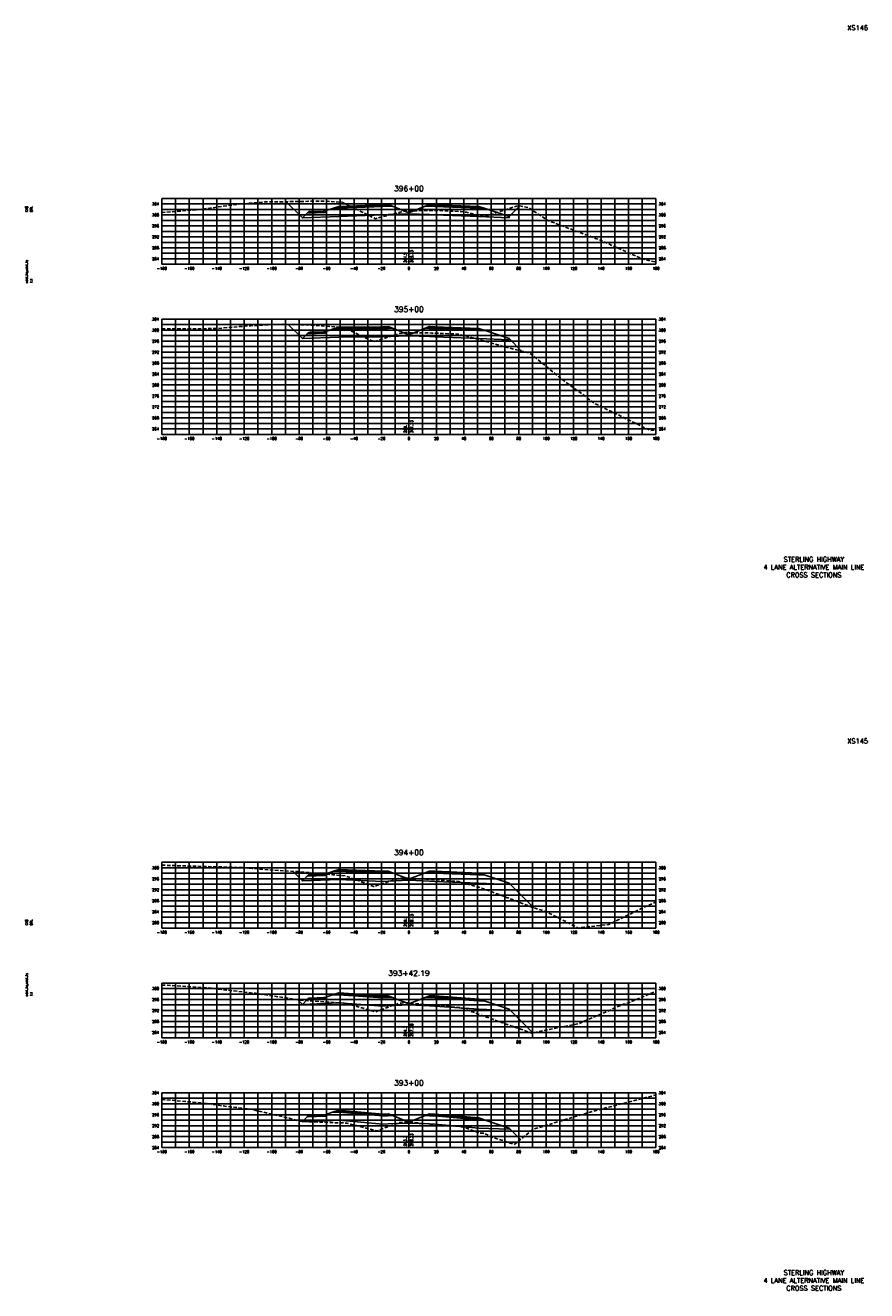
# Model space of a CAD drawing. Extents: x 37 to 9410, y 16 to 8218.
# Tile 59 of 110: x 6607 to 7220, y 16 to 938. Entities that reach past the tile are written whole.
import ezdxf
from ezdxf.enums import TextEntityAlignment as Align

# ---------------------------------------------------------------- set-up
doc = ezdxf.new("R2010")
doc.units = 0
doc.header["$LTSCALE"] = 20
doc.header["$MEASUREMENT"] = 0
doc.linetypes.add('HIDDEN_050%', pattern=[0.1875, 0.125, -0.0625])
for name, color, linetype in [('S-AT-TXT175', 6, 'Continuous'), ('S-AT-TXT80', 1, 'Continuous'), ('XDATUM', 3, 'Continuous'), ('XEG', 1, 'HIDDEN_050%'), ('XFG', 2, 'Continuous'), ('XGRID', 251, 'Continuous'), ('XGRIDT', 2, 'Continuous'), ('XREF-BORDER', 7, 'Continuous')]:
    doc.layers.add(name, color=color, linetype=linetype)
doc.styles.add('L100', font='simplex.shx', dxfattribs={"height": 2})
doc.styles.add('L175', font='ROMANSM.shx', dxfattribs={"height": 3.5})
doc.styles.add('L80', font='ROMANSM.shx', dxfattribs={"height": 1.6})

# ---------------------------------------------------------------- blocks, each defined once
blk = doc.blocks.new('03025_00_att1')
at = {"layer": 'S-AT-TXT175', "style": 'L175'}
for tag, p in [('NUM', (32.402, 20.822)), ('LINE1', (30.64, 1.444)), ('LINE2', (30.64, 1.161)), ('LINE3', (30.64, 0.877))]:
    blk.add_attdef(tag, text='', height=0.175, dxfattribs=at).set_placement(p, align=Align.CENTER)
at = {"layer": 'S-AT-TXT80', "style": 'L80'}
for tag, p in [('DESIGNED', (2.094, 14.201)), ('CHECKED', (2.265, 14.201)), ('DRAFTED', (2.436, 14.201)), ('PCTB', (2.094, 11.605)), ('PSCALE', (2.265, 11.605)), ('PVIEW', (2.436, 11.605))]:
    blk.add_attdef(tag, p, '', height=0.08, rotation=90, dxfattribs=at)

msp = doc.modelspace()

# ---------------------------------------------------------------- linework, layer by layer
at = {"layer": 'XDATUM', "flags": 128}
for points in [[(6796.58, 809.65), (6808.46, 797.78), (6835.05, 798.84), (6867.05, 800.12), (6871.05, 800.28), (6886.05, 800.88), (6901.05, 800.28), (6905.05, 800.12), (6937.05, 798.84), (6959.05, 797.96), (6959.05, 798.85), (6966.85, 806.65)], [(6798.07, 720.18), (6808.46, 709.79), (6835.05, 710.85), (6867.05, 711.12), (6871.05, 711.28), (6886.05, 711.88), (6901.05, 711.28), (6905.05, 711.12), (6937.05, 709.84), (6959.05, 708.96), (6959.05, 709.85), (6968.13, 700.76)], [(6801.37, 321.48), (6808.46, 314.39), (6835.05, 315.45), (6867.05, 314.12), (6871.05, 314.28), (6886.05, 314.88), (6901.05, 314.28), (6905.05, 314.12), (6937.05, 312.79), (6959.05, 311.91), (6959.05, 312.8), (6976.98, 294.87)], [(6805.1, 227.78), (6808.46, 224.42), (6835.05, 225.49), (6867.05, 223.23), (6871.05, 223.39), (6886.05, 223.99), (6901.05, 223.39), (6905.05, 223.23), (6937.05, 220.97), (6959.05, 220.09), (6959.05, 220.98), (6976.45, 203.58)], [(6808.1, 139.23), (6808.46, 138.87), (6835.05, 139.94), (6867.05, 137.12), (6871.05, 137.28), (6886.05, 137.88), (6901.05, 137.28), (6905.05, 137.12), (6937.05, 134.3), (6959.05, 133.42), (6959.05, 134.31), (6967.37, 125.99)]]:
    msp.add_lwpolyline(points, dxfattribs=at)
at = {"layer": 'XEG', "flags": 128}
for points in [[(6706.05, 801.69), (6712.51, 802.24), (6735.29, 804.11), (6757.49, 807.24), (6769.24, 808.51), (6781.3, 809.42), (6824.52, 810.07), (6837.13, 809.22), (6846.38, 804.81), (6850.08, 802.98), (6861.7, 797.25), (6877.92, 801.5), (6878.8, 801.74), (6879.17, 801.83), (6879.45, 801.91), (6879.96, 802.05), (6884.17, 802.86), (6884.27, 802.88), (6886.05, 802.92), (6903.1, 803.29), (6903.41, 803.3), (6923.5, 802.51), (6923.51, 802.51), (6927.75, 801.92), (6927.76, 801.92), (6929.81, 801.41), (6941.02, 798.66), (6941.11, 798.64), (6941.61, 798.82), (6965.79, 806.86), (6972.92, 805.44), (6987.65, 795.79), (7025.59, 781.53), (7056.43, 767.73), (7066.05, 765.72)], [(6706.05, 716.92), (6727.08, 717.07), (6736.59, 717), (6746.35, 717.22), (6770.54, 719.23), (6794.1, 720.29), (6815.14, 719.73), (6838.43, 717.96), (6859.69, 707.89), (6860.44, 707.55), (6874.19, 711.94), (6878.98, 713.46), (6879.01, 713.47), (6883.35, 714.16), (6883.76, 714.17), (6886.05, 714.14), (6902.65, 713.9), (6903.08, 713.89), (6922.29, 713.03), (6922.45, 712.99), (6926.92, 711.9), (6927.56, 711.72), (6929.02, 711.33), (6929.27, 711.26), (6929.59, 711.17), (6942.06, 707.76), (6952.71, 704.68), (6953.8, 704.36), (6974.22, 699.24), (6995.17, 681.98), (7021.49, 662.5), (7062.2, 642.69), (7066.05, 643.28)], [(6706.05, 325.91), (6711.41, 325.71), (6763.68, 324.2), (6771.83, 323.55), (6780.19, 322.77), (6805.78, 321.21), (6830.71, 318.91), (6839.73, 318.06), (6851.95, 313.62), (6860.53, 310.3), (6862.61, 311.02), (6877.59, 316.02), (6878.24, 316.14), (6882.68, 316.7), (6886.05, 316.5), (6899.53, 315.7), (6902.05, 315.58), (6904.63, 315.44), (6921.81, 314.14), (6922.42, 313.97), (6926.24, 312.92), (6928.21, 312.31), (6940.77, 308.71), (6940.86, 308.59), (6955.07, 303.22), (6964.76, 299.62), (6975.51, 295.33), (6986.55, 291.82), (7009.46, 280.12), (7031.78, 282.73), (7055.33, 294.25), (7066.05, 299.2)], [(6706.05, 238.55), (6707.35, 238.5), (6738.63, 236.58), (6770.74, 232.84), (6772.58, 232.69), (6774.38, 232.52), (6806.53, 227.56), (6839.52, 225.27), (6840.47, 225.18), (6840.85, 225.04), (6841.4, 224.88), (6861.73, 219), (6872.68, 223.02), (6878.33, 225.09), (6880.49, 225.4), (6883.14, 225.76), (6886.05, 225.49), (6900.73, 224.1), (6902.38, 223.94), (6902.39, 223.94), (6922.43, 222.26), (6922.44, 222.26), (6922.61, 222.21), (6927.24, 220.94), (6938.07, 216.77), (6938.18, 216.74), (6938.2, 216.74), (6950.19, 212.46), (6975.45, 203.53), (6975.67, 203.41), (6975.99, 203.31), (6976.26, 203.52), (6977.09, 203.78), (7010.21, 210.57), (7042.48, 224.6), (7045.87, 225.5), (7066.05, 233.93)], [(6706.05, 155.15), (6730.76, 152.98), (6738.89, 152.24), (6746.99, 150.91), (6772.83, 147.59), (6798.75, 141.42), (6806.78, 139.32), (6814.78, 138.8), (6840.72, 137.88), (6858.9, 133.19), (6862.51, 132.15), (6874.27, 136.47), (6876.43, 137.26), (6879.29, 138.32), (6880.12, 138.43), (6884.33, 138.76), (6886.05, 138.6), (6887.73, 138.44), (6903.73, 137), (6907.25, 136.71), (6923.5, 135.39), (6924.37, 135.15), (6927.21, 134.44), (6929.28, 133.64), (6932.33, 132.61), (6935.33, 131.59), (6938.75, 130.43), (6940.95, 130.52), (6946.32, 127.75), (6962.78, 122.34), (6976.49, 133.26), (7002.72, 141.34), (7010.44, 143.56), (7018.14, 145.97), (7066.05, 158.43)]]:
    msp.add_lwpolyline(points, dxfattribs=at)
at = {"layer": 'XFG', "flags": 128}
for points in [[(6808.46, 797.78), (6808.46, 797.78), (6796.58, 809.65)], [(6886.05, 801.62), (6874.1, 806.4), (6871.05, 806.28), (6867.05, 806.12), (6835.05, 804.84), (6830.48, 804.66), (6825.05, 802.85), (6825.05, 801.85), (6812.01, 801.32), (6808.46, 797.78), (6835.05, 798.84), (6867.05, 800.12), (6871.05, 800.28), (6886.05, 800.88), (6886.05, 801.62)], [(6825.05, 802.85), (6824.05, 802.81), (6824.05, 802.47), (6814.05, 802.07), (6814.05, 802.41), (6813.05, 802.37), (6812.01, 801.32), (6825.05, 801.85), (6825.05, 802.85)], [(6824.05, 802.81), (6814.05, 802.41), (6814.05, 802.07), (6824.05, 802.47), (6824.05, 802.81)], [(6871.05, 806.62), (6867.05, 806.46), (6835.05, 805.18), (6835.05, 806.18), (6830.48, 804.66), (6835.05, 804.84), (6867.05, 806.12), (6871.05, 806.28), (6874.1, 806.4), (6871.05, 807.62), (6871.05, 806.62)], [(6871.05, 807.62), (6867.05, 807.46), (6835.05, 806.18), (6835.05, 805.84), (6867.05, 807.12), (6871.05, 807.28), (6871.05, 807.62)], [(6871.05, 807.28), (6867.05, 807.12), (6835.05, 805.84), (6835.05, 805.18), (6867.05, 806.46), (6871.05, 806.62), (6871.05, 807.28)], [(6886.05, 801.62), (6898, 806.4), (6901.05, 806.28), (6905.05, 806.12), (6937.05, 804.84), (6941.62, 804.66), (6959.05, 798.85), (6959.05, 797.96), (6937.05, 798.84), (6905.05, 800.12), (6901.05, 800.28), (6886.05, 800.88)], [(6901.05, 807.62), (6898, 806.4), (6901.05, 806.28), (6905.05, 806.12), (6937.05, 804.84), (6941.62, 804.66), (6937.05, 806.18), (6937.05, 805.18), (6905.05, 806.46), (6901.05, 806.62), (6901.05, 807.62)], [(6901.05, 807.62), (6901.05, 807.28), (6905.05, 807.12), (6937.05, 805.84), (6937.05, 806.18), (6905.05, 807.46), (6901.05, 807.62)], [(6901.05, 807.28), (6901.05, 806.62), (6905.05, 806.46), (6937.05, 805.18), (6937.05, 805.84), (6905.05, 807.12), (6901.05, 807.28)], [(6959.05, 798.85), (6959.05, 798.85), (6966.85, 806.65)], [(6808.46, 709.79), (6808.46, 709.79), (6798.07, 720.18)], [(6886.05, 712.62), (6874.1, 717.4), (6871.05, 717.28), (6867.05, 717.12), (6835.05, 716.85), (6830.48, 716.67), (6825.05, 714.86), (6825.05, 713.86), (6812.01, 713.34), (6808.46, 709.79), (6835.05, 710.85), (6867.05, 711.12), (6871.05, 711.28), (6886.05, 711.88), (6886.05, 712.62)], [(6825.05, 714.86), (6824.05, 714.82), (6824.05, 714.48), (6814.05, 714.08), (6814.05, 714.42), (6813.05, 714.38), (6812.01, 713.34), (6825.05, 713.86), (6825.05, 714.86)], [(6824.05, 714.82), (6814.05, 714.42), (6814.05, 714.08), (6824.05, 714.48), (6824.05, 714.82)], [(6871.05, 717.62), (6867.05, 717.46), (6835.05, 717.19), (6835.05, 718.19), (6830.48, 716.67), (6835.05, 716.85), (6867.05, 717.12), (6871.05, 717.28), (6874.1, 717.4), (6871.05, 718.62), (6871.05, 717.62)], [(6871.05, 718.62), (6867.05, 718.46), (6835.05, 718.19), (6835.05, 717.85), (6867.05, 718.12), (6871.05, 718.28), (6871.05, 718.62)], [(6871.05, 718.28), (6867.05, 718.12), (6835.05, 717.85), (6835.05, 717.19), (6867.05, 717.46), (6871.05, 717.62), (6871.05, 718.28)], [(6886.05, 712.62), (6898, 717.4), (6901.05, 717.28), (6905.05, 717.12), (6937.05, 715.84), (6941.62, 715.66), (6959.05, 709.85), (6959.05, 708.96), (6937.05, 709.84), (6905.05, 711.12), (6901.05, 711.28), (6886.05, 711.88)], [(6901.05, 718.62), (6898, 717.4), (6901.05, 717.28), (6905.05, 717.12), (6937.05, 715.84), (6941.62, 715.66), (6937.05, 717.18), (6937.05, 716.18), (6905.05, 717.46), (6901.05, 717.62), (6901.05, 718.62)], [(6901.05, 718.62), (6901.05, 718.28), (6905.05, 718.12), (6937.05, 716.84), (6937.05, 717.18), (6905.05, 718.46), (6901.05, 718.62)], [(6901.05, 718.28), (6901.05, 717.62), (6905.05, 717.46), (6937.05, 716.18), (6937.05, 716.84), (6905.05, 718.12), (6901.05, 718.28)], [(6959.05, 709.85), (6959.05, 709.85), (6968.13, 700.76)], [(6808.46, 314.39), (6808.46, 314.39), (6801.37, 321.48)], [(6886.05, 315.62), (6874.1, 320.4), (6871.05, 320.28), (6867.05, 320.12), (6835.05, 321.45), (6830.48, 321.27), (6825.05, 319.46), (6825.05, 318.46), (6812.01, 317.94), (6808.46, 314.39), (6835.05, 315.45), (6867.05, 314.12), (6871.05, 314.28), (6886.05, 314.88), (6886.05, 315.62)], [(6825.05, 319.46), (6824.05, 319.42), (6824.05, 319.08), (6814.05, 318.68), (6814.05, 319.02), (6813.05, 318.98), (6812.01, 317.94), (6825.05, 318.46), (6825.05, 319.46)], [(6824.05, 319.42), (6814.05, 319.02), (6814.05, 318.68), (6824.05, 319.08), (6824.05, 319.42)], [(6871.05, 320.62), (6867.05, 320.46), (6835.05, 321.79), (6835.05, 322.79), (6830.48, 321.27), (6835.05, 321.45), (6867.05, 320.12), (6871.05, 320.28), (6874.1, 320.4), (6871.05, 321.62), (6871.05, 320.62)], [(6871.05, 321.62), (6867.05, 321.46), (6835.05, 322.79), (6835.05, 322.45), (6867.05, 321.12), (6871.05, 321.28), (6871.05, 321.62)], [(6871.05, 321.28), (6867.05, 321.12), (6835.05, 322.45), (6835.05, 321.79), (6867.05, 320.46), (6871.05, 320.62), (6871.05, 321.28)], [(6886.05, 315.62), (6898, 320.4), (6901.05, 320.28), (6905.05, 320.12), (6937.05, 318.79), (6941.62, 318.61), (6959.05, 312.8), (6959.05, 311.91), (6937.05, 312.79), (6905.05, 314.12), (6901.05, 314.28), (6886.05, 314.88)], [(6901.05, 321.62), (6898, 320.4), (6901.05, 320.28), (6905.05, 320.12), (6937.05, 318.79), (6941.62, 318.61), (6937.05, 320.13), (6937.05, 319.13), (6905.05, 320.46), (6901.05, 320.62), (6901.05, 321.62)], [(6901.05, 321.62), (6901.05, 321.28), (6905.05, 321.12), (6937.05, 319.79), (6937.05, 320.13), (6905.05, 321.46), (6901.05, 321.62)], [(6901.05, 321.28), (6901.05, 320.62), (6905.05, 320.46), (6937.05, 319.13), (6937.05, 319.79), (6905.05, 321.12), (6901.05, 321.28)], [(6959.05, 312.8), (6959.05, 312.8), (6976.98, 294.87)], [(6886.05, 224.73), (6874.1, 229.51), (6871.05, 229.39), (6867.05, 229.23), (6835.05, 231.49), (6830.48, 231.3), (6825.05, 229.49), (6825.05, 228.49), (6812.01, 227.97), (6808.46, 224.42), (6835.05, 225.49), (6867.05, 223.23), (6871.05, 223.39), (6886.05, 223.99), (6886.05, 224.73)], [(6871.05, 229.73), (6867.05, 229.57), (6835.05, 231.83), (6835.05, 232.83), (6830.48, 231.3), (6835.05, 231.49), (6867.05, 229.23), (6871.05, 229.39), (6874.1, 229.51), (6871.05, 230.73), (6871.05, 229.73)], [(6871.05, 230.73), (6867.05, 230.57), (6835.05, 232.83), (6835.05, 232.49), (6867.05, 230.23), (6871.05, 230.39), (6871.05, 230.73)], [(6871.05, 230.39), (6867.05, 230.23), (6835.05, 232.49), (6835.05, 231.83), (6867.05, 229.57), (6871.05, 229.73), (6871.05, 230.39)], [(6901.05, 230.73), (6898, 229.51), (6901.05, 229.39), (6905.05, 229.23), (6937.05, 226.97), (6941.62, 226.79), (6937.05, 228.31), (6937.05, 227.31), (6905.05, 229.57), (6901.05, 229.73), (6901.05, 230.73)], [(6901.05, 230.73), (6901.05, 230.39), (6905.05, 230.23), (6937.05, 227.97), (6937.05, 228.31), (6905.05, 230.57), (6901.05, 230.73)], [(6808.46, 224.42), (6808.46, 224.42), (6805.1, 227.78)], [(6825.05, 229.49), (6824.05, 229.45), (6824.05, 229.11), (6814.05, 228.71), (6814.05, 229.05), (6813.05, 229.01), (6812.01, 227.97), (6825.05, 228.49), (6825.05, 229.49)], [(6824.05, 229.45), (6814.05, 229.05), (6814.05, 228.71), (6824.05, 229.11), (6824.05, 229.45)], [(6886.05, 224.73), (6898, 229.51), (6901.05, 229.39), (6905.05, 229.23), (6937.05, 226.97), (6941.62, 226.79), (6959.05, 220.98), (6959.05, 220.09), (6937.05, 220.97), (6905.05, 223.23), (6901.05, 223.39), (6886.05, 223.99)], [(6901.05, 230.39), (6901.05, 229.73), (6905.05, 229.57), (6937.05, 227.31), (6937.05, 227.97), (6905.05, 230.23), (6901.05, 230.39)], [(6959.05, 220.98), (6959.05, 220.98), (6976.45, 203.58)], [(6808.46, 138.87), (6808.46, 138.87), (6808.1, 139.23)], [(6886.05, 138.62), (6874.1, 143.4), (6871.05, 143.28), (6867.05, 143.12), (6835.05, 145.94), (6830.48, 145.75), (6825.05, 143.94), (6825.05, 142.94), (6812.01, 142.42), (6808.46, 138.87), (6835.05, 139.94), (6867.05, 137.12), (6871.05, 137.28), (6886.05, 137.88), (6886.05, 138.62)], [(6825.05, 143.94), (6824.05, 143.9), (6824.05, 143.56), (6814.05, 143.16), (6814.05, 143.5), (6813.05, 143.46), (6812.01, 142.42), (6825.05, 142.94), (6825.05, 143.94)], [(6824.05, 143.9), (6814.05, 143.5), (6814.05, 143.16), (6824.05, 143.56), (6824.05, 143.9)], [(6871.05, 143.62), (6867.05, 143.46), (6835.05, 146.28), (6835.05, 147.28), (6830.48, 145.75), (6835.05, 145.94), (6867.05, 143.12), (6871.05, 143.28), (6874.1, 143.4), (6871.05, 144.62), (6871.05, 143.62)], [(6871.05, 144.62), (6867.05, 144.46), (6835.05, 147.28), (6835.05, 146.94), (6867.05, 144.12), (6871.05, 144.28), (6871.05, 144.62)], [(6871.05, 144.28), (6867.05, 144.12), (6835.05, 146.94), (6835.05, 146.28), (6867.05, 143.46), (6871.05, 143.62), (6871.05, 144.28)], [(6886.05, 138.62), (6898, 143.4), (6901.05, 143.28), (6905.05, 143.12), (6937.05, 140.3), (6941.62, 140.12), (6959.05, 134.31), (6959.05, 133.42), (6937.05, 134.3), (6905.05, 137.12), (6901.05, 137.28), (6886.05, 137.88)], [(6901.05, 144.62), (6898, 143.4), (6901.05, 143.28), (6905.05, 143.12), (6937.05, 140.3), (6941.62, 140.12), (6937.05, 141.64), (6937.05, 140.64), (6905.05, 143.46), (6901.05, 143.62), (6901.05, 144.62)], [(6901.05, 144.62), (6901.05, 144.28), (6905.05, 144.12), (6937.05, 141.3), (6937.05, 141.64), (6905.05, 144.46), (6901.05, 144.62)], [(6901.05, 144.28), (6901.05, 143.62), (6905.05, 143.46), (6937.05, 140.64), (6937.05, 141.3), (6905.05, 144.12), (6901.05, 144.28)], [(6959.05, 134.31), (6959.05, 134.31), (6967.37, 125.99)]]:
    msp.add_lwpolyline(points, dxfattribs=at)
at = {"layer": 'XGRID'}
for p, q in [((6706.05, 764), (6706.05, 812)), ((6706.05, 812), (7066.05, 812)), ((6716.05, 764), (6716.05, 812)), ((6726.05, 764), (6726.05, 812)), ((6736.05, 764), (6736.05, 812)), ((6746.05, 764), (6746.05, 812)), ((6756.05, 764), (6756.05, 812)), ((6766.05, 764), (6766.05, 812)), ((6776.05, 764), (6776.05, 812)), ((6786.05, 764), (6786.05, 812)), ((6796.05, 764), (6796.05, 812)), ((6806.05, 764), (6806.05, 812)), ((6816.05, 764), (6816.05, 812)), ((6826.05, 764), (6826.05, 812)), ((6836.05, 764), (6836.05, 812)), ((6846.05, 764), (6846.05, 812)), ((6856.05, 764), (6856.05, 812)), ((6866.05, 764), (6866.05, 812)), ((6876.05, 764), (6876.05, 812)), ((6886.05, 764), (6886.05, 812)), ((6896.05, 764), (6896.05, 812)), ((6906.05, 764), (6906.05, 812)), ((6916.05, 764), (6916.05, 812)), ((6926.05, 764), (6926.05, 812)), ((6936.05, 764), (6936.05, 812)), ((6946.05, 764), (6946.05, 812)), ((6956.05, 764), (6956.05, 812)), ((6966.05, 764), (6966.05, 812)), ((6976.05, 764), (6976.05, 812)), ((6986.05, 764), (6986.05, 812)), ((6996.05, 764), (6996.05, 812)), ((7006.05, 764), (7006.05, 812)), ((7016.05, 764), (7016.05, 812)), ((7026.05, 764), (7026.05, 812)), ((7036.05, 764), (7036.05, 812)), ((7046.05, 764), (7046.05, 812)), ((7056.05, 764), (7056.05, 812)), ((7066.05, 764), (7066.05, 812)), ((6706.05, 808), (7066.05, 808)), ((6706.05, 804), (7066.05, 804)), ((6706.05, 800), (7066.05, 800)), ((6706.05, 796), (7066.05, 796)), ((6706.05, 792), (7066.05, 792)), ((6706.05, 788), (7066.05, 788)), ((6706.05, 784), (7066.05, 784)), ((6706.05, 780), (7066.05, 780)), ((6706.05, 776), (7066.05, 776)), ((6706.05, 772), (7066.05, 772)), ((6706.05, 768), (7066.05, 768)), ((6706.05, 764), (7066.05, 764)), ((6706.05, 640), (6706.05, 724)), ((6706.05, 724), (7066.05, 724)), ((6706.05, 720), (7066.05, 720)), ((6716.05, 640), (6716.05, 724)), ((6726.05, 640), (6726.05, 724)), ((6736.05, 640), (6736.05, 724)), ((6746.05, 640), (6746.05, 724)), ((6756.05, 640), (6756.05, 724)), ((6766.05, 640), (6766.05, 724)), ((6776.05, 640), (6776.05, 724)), ((6786.05, 640), (6786.05, 724)), ((6796.05, 640), (6796.05, 724)), ((6806.05, 640), (6806.05, 724)), ((6816.05, 640), (6816.05, 724)), ((6826.05, 640), (6826.05, 724)), ((6836.05, 640), (6836.05, 724)), ((6846.05, 640), (6846.05, 724)), ((6856.05, 640), (6856.05, 724)), ((6866.05, 640), (6866.05, 724)), ((6876.05, 640), (6876.05, 724)), ((6886.05, 640), (6886.05, 724)), ((6896.05, 640), (6896.05, 724)), ((6906.05, 640), (6906.05, 724)), ((6916.05, 640), (6916.05, 724)), ((6926.05, 640), (6926.05, 724)), ((6936.05, 640), (6936.05, 724)), ((6946.05, 640), (6946.05, 724)), ((6956.05, 640), (6956.05, 724)), ((6966.05, 640), (6966.05, 724)), ((6976.05, 640), (6976.05, 724)), ((6986.05, 640), (6986.05, 724)), ((6996.05, 640), (6996.05, 724)), ((7006.05, 640), (7006.05, 724)), ((7016.05, 640), (7016.05, 724)), ((7026.05, 640), (7026.05, 724)), ((7036.05, 640), (7036.05, 724)), ((7046.05, 640), (7046.05, 724)), ((7056.05, 640), (7056.05, 724)), ((7066.05, 640), (7066.05, 724)), ((6706.05, 716), (7066.05, 716)), ((6706.05, 712), (7066.05, 712)), ((6706.05, 708), (7066.05, 708)), ((6706.05, 704), (7066.05, 704)), ((6706.05, 700), (7066.05, 700)), ((6706.05, 696), (7066.05, 696)), ((6706.05, 692), (7066.05, 692)), ((6706.05, 688), (7066.05, 688)), ((6706.05, 684), (7066.05, 684)), ((6706.05, 680), (7066.05, 680)), ((6706.05, 676), (7066.05, 676)), ((6706.05, 672), (7066.05, 672)), ((6706.05, 668), (7066.05, 668)), ((6706.05, 664), (7066.05, 664)), ((6706.05, 660), (7066.05, 660)), ((6706.05, 656), (7066.05, 656)), ((6706.05, 652), (7066.05, 652)), ((6706.05, 648), (7066.05, 648)), ((6706.05, 644), (7066.05, 644)), ((6706.05, 640), (7066.05, 640)), ((6706.05, 280), (6706.05, 328)), ((6706.05, 328), (7066.05, 328)), ((6706.05, 324), (7066.05, 324)), ((6716.05, 280), (6716.05, 328)), ((6726.05, 280), (6726.05, 328)), ((6736.05, 280), (6736.05, 328)), ((6746.05, 280), (6746.05, 328)), ((6756.05, 280), (6756.05, 328)), ((6766.05, 280), (6766.05, 328)), ((6776.05, 280), (6776.05, 328)), ((6786.05, 280), (6786.05, 328)), ((6796.05, 280), (6796.05, 328)), ((6806.05, 280), (6806.05, 328)), ((6816.05, 280), (6816.05, 328)), ((6826.05, 280), (6826.05, 328)), ((6836.05, 280), (6836.05, 328)), ((6846.05, 280), (6846.05, 328)), ((6856.05, 280), (6856.05, 328)), ((6866.05, 280), (6866.05, 328)), ((6876.05, 280), (6876.05, 328)), ((6886.05, 280), (6886.05, 328)), ((6896.05, 280), (6896.05, 328)), ((6906.05, 280), (6906.05, 328)), ((6916.05, 280), (6916.05, 328)), ((6926.05, 280), (6926.05, 328)), ((6936.05, 280), (6936.05, 328)), ((6946.05, 280), (6946.05, 328)), ((6956.05, 280), (6956.05, 328)), ((6966.05, 280), (6966.05, 328)), ((6976.05, 280), (6976.05, 328)), ((6986.05, 280), (6986.05, 328)), ((6996.05, 280), (6996.05, 328)), ((7006.05, 280), (7006.05, 328)), ((7016.05, 280), (7016.05, 328)), ((7026.05, 280), (7026.05, 328)), ((7036.05, 280), (7036.05, 328)), ((7046.05, 280), (7046.05, 328)), ((7056.05, 280), (7056.05, 328)), ((7066.05, 280), (7066.05, 328)), ((6706.05, 320), (7066.05, 320)), ((6706.05, 316), (7066.05, 316)), ((6706.05, 312), (7066.05, 312)), ((6706.05, 308), (7066.05, 308)), ((6706.05, 304), (7066.05, 304)), ((6706.05, 300), (7066.05, 300)), ((6706.05, 296), (7066.05, 296)), ((6706.05, 292), (7066.05, 292)), ((6706.05, 288), (7066.05, 288)), ((6706.05, 284), (7066.05, 284)), ((6706.05, 280), (7066.05, 280)), ((6706.05, 200), (6706.05, 240)), ((6706.05, 240), (7066.05, 240)), ((6716.05, 200), (6716.05, 240)), ((6726.05, 200), (6726.05, 240)), ((6736.05, 200), (6736.05, 240)), ((6746.05, 200), (6746.05, 240)), ((6756.05, 200), (6756.05, 240)), ((6766.05, 200), (6766.05, 240)), ((6776.05, 200), (6776.05, 240)), ((6786.05, 200), (6786.05, 240)), ((6796.05, 200), (6796.05, 240)), ((6806.05, 200), (6806.05, 240)), ((6816.05, 200), (6816.05, 240)), ((6826.05, 200), (6826.05, 240)), ((6836.05, 200), (6836.05, 240)), ((6846.05, 200), (6846.05, 240)), ((6856.05, 200), (6856.05, 240)), ((6866.05, 200), (6866.05, 240)), ((6876.05, 200), (6876.05, 240)), ((6886.05, 200), (6886.05, 240)), ((6896.05, 200), (6896.05, 240)), ((6906.05, 200), (6906.05, 240)), ((6916.05, 200), (6916.05, 240)), ((6926.05, 200), (6926.05, 240)), ((6936.05, 200), (6936.05, 240)), ((6946.05, 200), (6946.05, 240)), ((6956.05, 200), (6956.05, 240)), ((6966.05, 200), (6966.05, 240)), ((6976.05, 200), (6976.05, 240)), ((6986.05, 200), (6986.05, 240)), ((6996.05, 200), (6996.05, 240)), ((7006.05, 200), (7006.05, 240)), ((7016.05, 200), (7016.05, 240)), ((7026.05, 200), (7026.05, 240)), ((7036.05, 200), (7036.05, 240)), ((7046.05, 200), (7046.05, 240)), ((7056.05, 200), (7056.05, 240)), ((7066.05, 200), (7066.05, 240)), ((6706.05, 236), (7066.05, 236)), ((6706.05, 232), (7066.05, 232)), ((6706.05, 228), (7066.05, 228)), ((6706.05, 224), (7066.05, 224)), ((6706.05, 220), (7066.05, 220)), ((6706.05, 216), (7066.05, 216)), ((6706.05, 212), (7066.05, 212)), ((6706.05, 208), (7066.05, 208)), ((6706.05, 204), (7066.05, 204)), ((6706.05, 200), (7066.05, 200)), ((6706.05, 120), (6706.05, 160)), ((6706.05, 160), (7066.05, 160)), ((6716.05, 120), (6716.05, 160)), ((6726.05, 120), (6726.05, 160)), ((6736.05, 120), (6736.05, 160)), ((6746.05, 120), (6746.05, 160)), ((6756.05, 120), (6756.05, 160)), ((6766.05, 120), (6766.05, 160)), ((6776.05, 120), (6776.05, 160)), ((6786.05, 120), (6786.05, 160)), ((6796.05, 120), (6796.05, 160)), ((6806.05, 120), (6806.05, 160)), ((6816.05, 120), (6816.05, 160)), ((6826.05, 120), (6826.05, 160)), ((6836.05, 120), (6836.05, 160)), ((6846.05, 120), (6846.05, 160)), ((6856.05, 120), (6856.05, 160)), ((6866.05, 120), (6866.05, 160)), ((6876.05, 120), (6876.05, 160)), ((6886.05, 120), (6886.05, 160)), ((6896.05, 120), (6896.05, 160)), ((6906.05, 120), (6906.05, 160)), ((6916.05, 120), (6916.05, 160)), ((6926.05, 120), (6926.05, 160)), ((6936.05, 120), (6936.05, 160)), ((6946.05, 120), (6946.05, 160)), ((6956.05, 120), (6956.05, 160)), ((6966.05, 120), (6966.05, 160)), ((6976.05, 120), (6976.05, 160)), ((6986.05, 120), (6986.05, 160)), ((6996.05, 120), (6996.05, 160)), ((7006.05, 120), (7006.05, 160)), ((7016.05, 120), (7016.05, 160)), ((7026.05, 120), (7026.05, 160)), ((7036.05, 120), (7036.05, 160)), ((7046.05, 120), (7046.05, 160)), ((7056.05, 120), (7056.05, 160)), ((7066.05, 120), (7066.05, 160)), ((6706.05, 156), (7066.05, 156)), ((6706.05, 152), (7066.05, 152)), ((6706.05, 148), (7066.05, 148)), ((6706.05, 144), (7066.05, 144)), ((6706.05, 140), (7066.05, 140)), ((6706.05, 136), (7066.05, 136)), ((6706.05, 132), (7066.05, 132)), ((6706.05, 128), (7066.05, 128)), ((6706.05, 124), (7066.05, 124)), ((6706.05, 120), (7066.05, 120))]:
    msp.add_line(p, q, dxfattribs=at)

# ---------------------------------------------------------------- block references
at = {"layer": 'XREF-BORDER'}
ref = msp.add_blockref('03025_00_att1', (6566.45, 518.23), dxfattribs=dict(at, xscale=20, yscale=20, zscale=20))
ref.add_attrib('LINE1', 'STERLING HIGHWAY', dxfattribs={"layer": 'S-AT-TXT175', "height": 3.5, "style": 'L175'}).set_placement((7181.07, 547.1), align=Align.CENTER)
ref.add_attrib('LINE2', '4 LANE ALTERNATIVE MAIN LINE', dxfattribs={"layer": 'S-AT-TXT175', "height": 3.5, "style": 'L175'}).set_placement((7181.07, 541.44), align=Align.CENTER)
ref.add_attrib('LINE3', 'CROSS SECTIONS', dxfattribs={"layer": 'S-AT-TXT175', "height": 3.5, "style": 'L175'}).set_placement((7181.07, 535.77), align=Align.CENTER)
ref.add_attrib('NUM', 'XS146', dxfattribs={"layer": 'S-AT-TXT175', "height": 3.5, "style": 'L175'}).set_placement((7213, 934.66), align=Align.CENTER)
ref.add_attrib('DESIGNED', 'CAB', (6608.34, 802.25), dxfattribs={"layer": 'S-AT-TXT80', "height": 1.6, "rotation": 90, "style": 'L80'})
ref.add_attrib('CHECKED', 'DRL', (6611.75, 802.25), dxfattribs={"layer": 'S-AT-TXT80', "height": 1.6, "rotation": 90, "style": 'L80'})
ref.add_attrib('PCTB', 'adot_hs,adot_fs', (6608.34, 750.32), dxfattribs={"layer": 'S-AT-TXT80', "height": 1.6, "rotation": 90, "style": 'L80'})
ref.add_attrib('PSCALE', '1:1', (6611.75, 750.32), dxfattribs={"layer": 'S-AT-TXT80', "height": 1.6, "rotation": 90, "style": 'L80'})
ref = msp.add_blockref('03025_00_att1', (6566.45, -1.77), dxfattribs=dict(at, xscale=20, yscale=20, zscale=20))
ref.add_attrib('LINE1', 'STERLING HIGHWAY', dxfattribs={"layer": 'S-AT-TXT175', "height": 3.5, "style": 'L175'}).set_placement((7181.07, 27.1), align=Align.CENTER)
ref.add_attrib('LINE2', '4 LANE ALTERNATIVE MAIN LINE', dxfattribs={"layer": 'S-AT-TXT175', "height": 3.5, "style": 'L175'}).set_placement((7181.07, 21.44), align=Align.CENTER)
ref.add_attrib('LINE3', 'CROSS SECTIONS', dxfattribs={"layer": 'S-AT-TXT175', "height": 3.5, "style": 'L175'}).set_placement((7181.07, 15.77), align=Align.CENTER)
ref.add_attrib('NUM', 'XS145', dxfattribs={"layer": 'S-AT-TXT175', "height": 3.5, "style": 'L175'}).set_placement((7213, 414.66), align=Align.CENTER)
ref.add_attrib('DESIGNED', 'CAB', (6608.34, 282.25), dxfattribs={"layer": 'S-AT-TXT80', "height": 1.6, "rotation": 90, "style": 'L80'})
ref.add_attrib('CHECKED', 'DRL', (6611.75, 282.25), dxfattribs={"layer": 'S-AT-TXT80', "height": 1.6, "rotation": 90, "style": 'L80'})
ref.add_attrib('PCTB', 'adot_hs,adot_fs', (6608.34, 230.32), dxfattribs={"layer": 'S-AT-TXT80', "height": 1.6, "rotation": 90, "style": 'L80'})
ref.add_attrib('PSCALE', '1:1', (6611.75, 230.32), dxfattribs={"layer": 'S-AT-TXT80', "height": 1.6, "rotation": 90, "style": 'L80'})

# ---------------------------------------------------------------- texts
at = {"layer": 'XGRIDT', "style": 'L100'}
for s, p in [('396+00', (6886.05, 816)), ('395+00', (6886.05, 728)), ('394+00', (6886.05, 332)), ('393+42.19', (6886.05, 244)), ('393+00', (6886.05, 164))]:
    msp.add_text(s, height=4, dxfattribs=at).set_placement(p, align=Align.BOTTOM_CENTER)
for s, p in [('304', (6704.05, 808)), ('300', (6704.05, 800)), ('296', (6704.05, 792)), ('292', (6704.05, 784)), ('288', (6704.05, 776)), ('284', (6704.05, 768)), ('304', (6704.05, 724)), ('300', (6704.05, 716)), ('296', (6704.05, 708)), ('292', (6704.05, 700)), ('288', (6704.05, 692)), ('284', (6704.05, 684)), ('280', (6704.05, 676)), ('276', (6704.05, 668)), ('272', (6704.05, 660)), ('268', (6704.05, 652)), ('264', (6704.05, 644)), ('300', (6704.05, 324)), ('296', (6704.05, 316)), ('292', (6704.05, 308)), ('288', (6704.05, 300)), ('284', (6704.05, 292)), ('280', (6704.05, 284)), ('300', (6704.05, 236)), ('296', (6704.05, 228)), ('292', (6704.05, 220)), ('288', (6704.05, 212)), ('284', (6704.05, 204)), ('304', (6704.05, 160)), ('300', (6704.05, 152)), ('296', (6704.05, 144)), ('292', (6704.05, 136)), ('288', (6704.05, 128)), ('284', (6704.05, 120))]:
    msp.add_text(s, height=2, dxfattribs=at).set_placement(p, align=Align.MIDDLE_RIGHT)
for s, p in [('304', (7068.05, 808)), ('300', (7068.05, 800)), ('296', (7068.05, 792)), ('292', (7068.05, 784)), ('288', (7068.05, 776)), ('284', (7068.05, 768)), ('304', (7068.05, 724)), ('300', (7068.05, 716)), ('296', (7068.05, 708)), ('292', (7068.05, 700)), ('288', (7068.05, 692)), ('284', (7068.05, 684)), ('280', (7068.05, 676)), ('276', (7068.05, 668)), ('272', (7068.05, 660)), ('268', (7068.05, 652)), ('264', (7068.05, 644)), ('300', (7068.05, 324)), ('296', (7068.05, 316)), ('292', (7068.05, 308)), ('288', (7068.05, 300)), ('284', (7068.05, 292)), ('280', (7068.05, 284)), ('300', (7068.05, 236)), ('296', (7068.05, 228)), ('292', (7068.05, 220)), ('288', (7068.05, 212)), ('284', (7068.05, 204)), ('304', (7068.05, 160)), ('300', (7068.05, 152)), ('296', (7068.05, 144)), ('292', (7068.05, 136)), ('288', (7068.05, 128)), ('284', (7068.05, 120))]:
    msp.add_text(s, height=2, dxfattribs=at).set_placement(p, align=Align.MIDDLE_LEFT)
for s, p in [('301.5', (6885.05, 765)), ('299.1', (6885.05, 641)), ('296.2', (6885.05, 281)), ('294.7', (6885.05, 201)), ('293.3', (6885.05, 121))]:
    msp.add_text(s, height=2, rotation=90, dxfattribs=at).set_placement(p, align=Align.BOTTOM_LEFT)
for s, p in [('303.73', (6887.05, 765)), ('301.23', (6887.05, 641)), ('298.73', (6887.05, 281)), ('297.28', (6887.05, 201)), ('296.23', (6887.05, 121))]:
    msp.add_text(s, height=2, rotation=90, dxfattribs=at).set_placement(p, align=Align.TOP_LEFT)
for s, p in [('-180', (6706.05, 762)), ('-160', (6726.05, 762)), ('-140', (6746.05, 762)), ('-120', (6766.05, 762)), ('-100', (6786.05, 762)), ('-80', (6806.05, 762)), ('-60', (6826.05, 762)), ('-40', (6846.05, 762)), ('-20', (6866.05, 762)), ('0', (6886.05, 762)), ('20', (6906.05, 762)), ('40', (6926.05, 762)), ('60', (6946.05, 762)), ('80', (6966.05, 762)), ('100', (6986.05, 762)), ('120', (7006.05, 762)), ('140', (7026.05, 762)), ('160', (7046.05, 762)), ('180', (7066.05, 762)), ('-180', (6706.05, 638)), ('-160', (6726.05, 638)), ('-140', (6746.05, 638)), ('-120', (6766.05, 638)), ('-100', (6786.05, 638)), ('-80', (6806.05, 638)), ('-60', (6826.05, 638)), ('-40', (6846.05, 638)), ('-20', (6866.05, 638)), ('0', (6886.05, 638)), ('20', (6906.05, 638)), ('40', (6926.05, 638)), ('60', (6946.05, 638)), ('80', (6966.05, 638)), ('100', (6986.05, 638)), ('120', (7006.05, 638)), ('140', (7026.05, 638)), ('160', (7046.05, 638)), ('180', (7066.05, 638)), ('-180', (6706.05, 278)), ('-160', (6726.05, 278)), ('-140', (6746.05, 278)), ('-120', (6766.05, 278)), ('-100', (6786.05, 278)), ('-80', (6806.05, 278)), ('-60', (6826.05, 278)), ('-40', (6846.05, 278)), ('-20', (6866.05, 278)), ('0', (6886.05, 278)), ('20', (6906.05, 278)), ('40', (6926.05, 278)), ('60', (6946.05, 278)), ('80', (6966.05, 278)), ('100', (6986.05, 278)), ('120', (7006.05, 278)), ('140', (7026.05, 278)), ('160', (7046.05, 278)), ('180', (7066.05, 278)), ('-180', (6706.05, 198)), ('-160', (6726.05, 198)), ('-140', (6746.05, 198)), ('-120', (6766.05, 198)), ('-100', (6786.05, 198)), ('-80', (6806.05, 198)), ('-60', (6826.05, 198)), ('-40', (6846.05, 198)), ('-20', (6866.05, 198)), ('0', (6886.05, 198)), ('20', (6906.05, 198)), ('40', (6926.05, 198)), ('60', (6946.05, 198)), ('80', (6966.05, 198)), ('100', (6986.05, 198)), ('120', (7006.05, 198)), ('140', (7026.05, 198)), ('160', (7046.05, 198)), ('180', (7066.05, 198)), ('-180', (6706.05, 118)), ('-160', (6726.05, 118)), ('-140', (6746.05, 118)), ('-120', (6766.05, 118)), ('-100', (6786.05, 118)), ('-80', (6806.05, 118)), ('-60', (6826.05, 118)), ('-40', (6846.05, 118)), ('-20', (6866.05, 118)), ('0', (6886.05, 118)), ('20', (6906.05, 118)), ('40', (6926.05, 118)), ('60', (6946.05, 118)), ('80', (6966.05, 118)), ('100', (6986.05, 118)), ('120', (7006.05, 118)), ('140', (7026.05, 118)), ('160', (7046.05, 118)), ('180', (7066.05, 118))]:
    msp.add_text(s, height=2, dxfattribs=at).set_placement(p, align=Align.TOP_CENTER)

doc.saveas('drawing.dxf')
